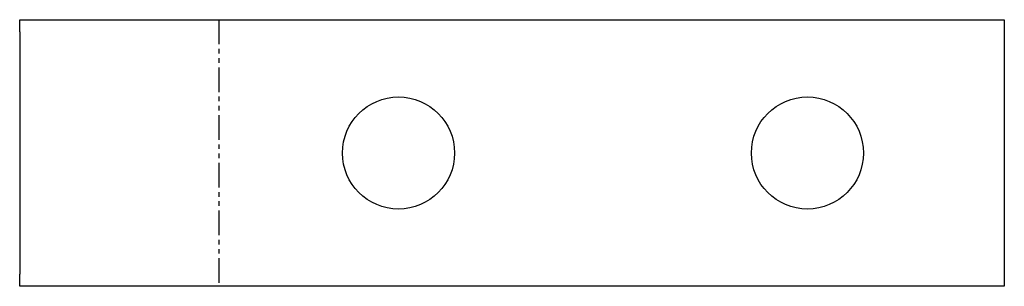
# Model space of a CAD drawing. Header units: millimetres. Extents: x 0 to 325, y 0 to 88.
import ezdxf

# ---------------------------------------------------------------- set-up
doc = ezdxf.new("R2010")
doc.units = ezdxf.units.MM
doc.linetypes.add('SLD-İki-Kısa-Kesik-Çizgili-Uzun-Kesik-Çizgi', pattern=[15.748, 8.128, -1.524, 1.524, -1.524, 1.524, -1.524])
doc.linetypes.add('SLD-Sürekli', pattern=[0])

msp = doc.modelspace()

# ---------------------------------------------------------------- linework, layer by layer
at = {"color": 7, "linetype": 'SLD-Sürekli', "lineweight": 25}
for p, q in [((0.4, 88.4), (45.25, 88.4)), ((0.4, 84.4), (0.4, 88.4)), ((45.25, 88.4), (87.11, 88.4)), ((87.11, 88.4), (325.48, 88.4)), ((325.48, 88.4), (325.48, 0.4)), ((0.4, 84.4), (0.4, 4.4)), ((0.4, 0.4), (0.4, 4.4)), ((45.25, 0.4), (0.4, 0.4)), ((87.11, 0.4), (45.25, 0.4)), ((325.48, 0.4), (87.11, 0.4))]:
    msp.add_line(p, q, dxfattribs=at)
at = {"color": 7, "linetype": 'SLD-İki-Kısa-Kesik-Çizgili-Uzun-Kesik-Çizgi'}
msp.add_line((66.18, 88.4), (66.18, 0.4), dxfattribs=at)
at = {"color": 7, "linetype": 'SLD-Sürekli', "lineweight": 25}
for centre in [(125.48, 44.4), (260.48, 44.4)]:
    msp.add_circle(centre, 18.5, dxfattribs=at)

doc.saveas('drawing.dxf')
